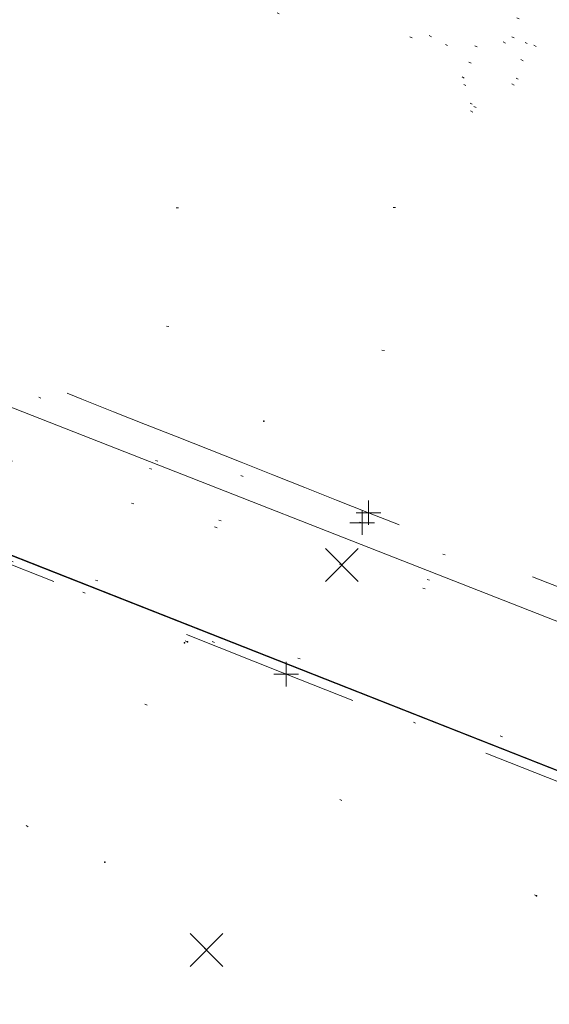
# Model space of a CAD drawing. Extents: x 413123 to 1465301, y 377724 to 504150.
# Tile 127 of 256: x 1463661 to 1463683, y 433030 to 433070. Entities that reach past the tile are written whole.
import ezdxf

# ---------------------------------------------------------------- set-up
doc = ezdxf.new("R2010")
doc.units = 0
doc.header["$MEASUREMENT"] = 0
for name, pattern in [('DGN Style 1', [8.732639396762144, 0.01453018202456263, -8.71810921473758]), ('DGN Style 3', [20.34225483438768, 14.53018202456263, -5.812072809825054]), ('DGN Style 5', [10.171127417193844, 4.35905460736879, -5.812072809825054]), ('ohcombex', [0])]:
    doc.linetypes.add(name, pattern=pattern)
for name, color, linetype, lineweight in [('PM_X_Cells', 7, 'Continuous', 0), ('PM_X_Cells (Construction)', 7, 'Continuous', 0), ('PV_X_Curb', 120, 'DGN Style 1', 0), ('PV_X_EOP', 7, 'DGN Style 3', 0), ('PV_X_Walk', 120, 'DGN Style 5', 0), ('SV_X_Random_Point (Construction)', 7, 'Continuous', 0), ('UT_X_Overhead_Combined', 30, 'ohcombex', 0)]:
    doc.layers.add(name, color=color, linetype=linetype, lineweight=lineweight)
for name, color, linetype, lineweight, transparency in [('SV_Observation (Construction)', 97, 'DGN Style 1', 0, 0.9), ('SV_Setup (Construction)', 4, 'Continuous', 30, 0.9), ('SV_X_Shot_Marker (Construction)', 40, 'Continuous', 0, 0.5)]:
    doc.layers.add(name, color=color, linetype=linetype, lineweight=lineweight, transparency=transparency)

# ---------------------------------------------------------------- blocks, each defined once
blk = doc.blocks.new('SVPT_2348')
at = {"layer": 'SV_X_Shot_Marker (Construction)', "transparency": 33554495}
for p, q in [((0, 0.02500000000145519), (0, -0.02499999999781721)), ((-0.02500000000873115, 3.637978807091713e-12), (0.02499999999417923, 3.637978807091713e-12))]:
    blk.add_line(p, q, dxfattribs=at)
blk.add_point((0, 3.637978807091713e-12), dxfattribs=at)
blk = doc.blocks.new('X_500')
at = {"layer": 'SV_X_Random_Point (Construction)', "color": 7, "linetype": 'Continuous', "lineweight": 0, "transparency": 33554559}
for p, q in [((-0.03333333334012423, -0.03337499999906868), (0.03333333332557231, 0.03337499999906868)), ((-0.03333333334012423, 0.03337499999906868), (0.03333333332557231, -0.03337499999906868))]:
    blk.add_line(p, q, dxfattribs=at)
blk = doc.blocks.new('SVPT_2349')
at = {"layer": 'SV_X_Shot_Marker (Construction)', "transparency": 33554495}
for p, q in [((0, 0.02500000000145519), (0, -0.02499999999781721)), ((-0.02500000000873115, 0), (0.02499999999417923, 0))]:
    blk.add_line(p, q, dxfattribs=at)
blk.add_point((0, 0), dxfattribs=at)
blk = doc.blocks.new('SVPT_2350')
at = {"layer": 'SV_X_Shot_Marker (Construction)', "transparency": 33554495}
for p, q in [((0, 0.02500000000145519), (0, -0.02499999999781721)), ((-0.02500000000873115, 0), (0.02499999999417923, 0))]:
    blk.add_line(p, q, dxfattribs=at)
blk.add_point((0, 0), dxfattribs=at)
blk = doc.blocks.new('X_501')
at = {"layer": 'SV_X_Random_Point (Construction)', "color": 7, "linetype": 'Continuous', "lineweight": 0, "transparency": 33554559}
for p, q in [((-0.03333333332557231, -0.03337499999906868), (0.03333333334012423, 0.03337500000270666)), ((-0.03333333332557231, 0.03337500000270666), (0.03333333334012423, -0.03337499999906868))]:
    blk.add_line(p, q, dxfattribs=at)
blk = doc.blocks.new('PMTHR_15')
at = {"layer": 'PM_X_Cells (Construction)', "color": 7, "linetype": 'Continuous', "lineweight": 30}
for p in [(-9.5, 0), (0, 2.328306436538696e-10)]:
    blk.add_point(p, dxfattribs=at)
blk = doc.blocks.new('PMTHR_16')
at = {"layer": 'PM_X_Cells (Construction)', "color": 7, "linetype": 'Continuous', "lineweight": 30}
for p in [(-9.500000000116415, -6.984919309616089e-10), (0, -4.656612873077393e-10)]:
    blk.add_point(p, dxfattribs=at)
blk = doc.blocks.new('PMTHR_29')
at = {"layer": 'PM_X_Cells (Construction)', "color": 7, "linetype": 'Continuous', "lineweight": 30}
for p in [(-9.49999999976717, 4.656612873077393e-10), (1.164153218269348e-10, 0)]:
    blk.add_point(p, dxfattribs=at)

msp = doc.modelspace()

# ---------------------------------------------------------------- linework, layer by layer
at = {"layer": 'PV_X_Curb'}
for points, knots in [([(1463694.730807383, 433042.1012902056, 573.2000085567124), (1463688.122071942, 433044.6665198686, 573.2117681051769), (1463681.5133365, 433047.2317495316, 573.2235276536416), (1463674.904601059, 433049.7969791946, 573.2352872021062), (1463669.906627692, 433051.7384291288, 573.2422034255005), (1463664.908654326, 433053.679879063, 573.249119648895), (1463659.910680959, 433055.6213289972, 573.2560358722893), (1463659.31440991, 433055.8530469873, 573.3282538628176), (1463658.718138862, 433056.0847649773, 573.400471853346), (1463658.121867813, 433056.3164829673, 573.4726898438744), (1463656.811811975, 433056.8455353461, 573.4691755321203), (1463655.501756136, 433057.3745877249, 573.4656612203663), (1463654.191700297, 433057.9036401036, 573.4621469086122), (1463647.078403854, 433060.7016199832, 573.4311409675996), (1463639.965107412, 433063.4995998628, 573.4001350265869), (1463632.851810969, 433066.2975797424, 573.3691290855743), (1463626.603526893, 433068.7760307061, 573.3262890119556), (1463620.355242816, 433071.25448167, 573.2834489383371), (1463614.10695874, 433073.7329326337, 573.2406088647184), (1463606.821724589, 433076.5483492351, 573.1778320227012), (1463599.536490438, 433079.3637658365, 573.1150551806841), (1463592.251256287, 433082.1791824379, 573.052278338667), (1463585.048675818, 433085.0513616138, 572.9767093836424), (1463577.846095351, 433087.9235407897, 572.901140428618), (1463570.643514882, 433090.7957199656, 572.8255714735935), (1463568.520856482, 433091.6009161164, 572.8136526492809), (1463566.398198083, 433092.4061122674, 572.8017338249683), (1463564.275539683, 433093.2113084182, 572.7898150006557), (1463563.658286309, 433093.4932407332, 572.723361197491), (1463563.041032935, 433093.7751730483, 572.6569073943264), (1463562.423779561, 433094.0571053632, 572.5904535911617), (1463557.897842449, 433095.8076798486, 572.5495712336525), (1463553.371905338, 433097.5582543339, 572.5086888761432), (1463548.845968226, 433099.3088288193, 572.4678065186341), (1463541.746736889, 433102.0973839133, 572.4116307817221), (1463534.647505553, 433104.8859390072, 572.3554550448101), (1463527.548274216, 433107.6744941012, 572.2992793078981), (1463527.099574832, 433107.8541490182, 572.3819727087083), (1463526.650875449, 433108.0338039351, 572.4646661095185), (1463526.202176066, 433108.2134588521, 572.5473595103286), (1463518.442801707, 433111.2934591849, 572.5872886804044), (1463510.683427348, 433114.3734595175, 572.6272178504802), (1463502.924052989, 433117.4534598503, 572.6671470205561), (1463495.101662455, 433120.5759616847, 572.6180249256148), (1463487.279271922, 433123.6984635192, 572.5689028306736), (1463479.456881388, 433126.8209653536, 572.5197807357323), (1463474.540841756, 433128.7396558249, 572.5305568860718), (1463469.624802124, 433130.6583462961, 572.5413330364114), (1463464.708762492, 433132.5770367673, 572.5521091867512), (1463464.15178183, 433132.7738995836, 572.4839343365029), (1463463.594801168, 433132.9707623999, 572.4157594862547), (1463463.037820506, 433133.1676252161, 572.3475846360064), (1463455.395093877, 433136.1460172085, 572.2965798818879), (1463447.752367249, 433139.1244092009, 572.2455751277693), (1463440.10964062, 433142.1028011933, 572.1945703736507), (1463439.463345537, 433142.3911085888, 572.2249332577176), (1463438.817050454, 433142.6794159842, 572.2552961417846), (1463438.170755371, 433142.9677233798, 572.2856590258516), (1463431.589276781, 433145.5431962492, 572.3185177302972), (1463425.007798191, 433148.1186691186, 572.351376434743), (1463418.4263196, 433150.6941419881, 572.3842351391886), (1463413.565512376, 433152.6091060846, 572.3506952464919), (1463408.704705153, 433154.5240701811, 572.3171553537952), (1463403.843897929, 433156.4390342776, 572.2836154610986), (1463402.295983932, 433157.0721267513, 572.2966227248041), (1463400.748069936, 433157.7052192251, 572.3096299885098), (1463399.20015594, 433158.3383116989, 572.3226372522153), (1463398.571326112, 433158.6030358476, 572.2531442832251), (1463397.942496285, 433158.8677599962, 572.1836513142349), (1463397.313666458, 433159.1324841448, 572.1141583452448), (1463389.499427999, 433162.1494767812, 572.1431257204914), (1463381.68518954, 433165.1664694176, 572.172093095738), (1463373.87095108, 433168.1834620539, 572.2010604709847), (1463373.202610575, 433168.4242856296, 572.2485422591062), (1463372.53427007, 433168.6651092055, 572.2960240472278), (1463371.865929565, 433168.9059327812, 572.3435058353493), (1463366.852918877, 433170.8940812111, 572.309207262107), (1463361.839908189, 433172.882229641, 572.2749086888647), (1463356.826897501, 433174.8703780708, 572.2406101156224), (1463350.263613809, 433177.4130764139, 572.2105829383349), (1463343.700330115, 433179.955774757, 572.1805557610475), (1463337.137046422, 433182.4984731, 572.1505285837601), (1463332.732110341, 433184.1753668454, 572.1399057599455), (1463328.327174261, 433185.8522605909, 572.129282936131), (1463323.922238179, 433187.5291543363, 572.1186601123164), (1463323.550514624, 433187.6736224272, 572.0672464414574), (1463323.17879107, 433187.8180905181, 572.0158327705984), (1463322.807067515, 433187.9625586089, 571.9644190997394), (1463314.242457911, 433191.4677850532, 571.9189611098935), (1463305.677848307, 433194.9730114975, 571.8735031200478), (1463297.113238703, 433198.4782379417, 571.8280451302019), (1463296.447798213, 433198.6498683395, 571.8729159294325), (1463295.782357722, 433198.8214987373, 571.917786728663), (1463295.116917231, 433198.9931291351, 571.9626575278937), (1463288.43623397, 433201.6173953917, 571.9595616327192), (1463281.755550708, 433204.2416616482, 571.9564657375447), (1463275.074867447, 433206.8659279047, 571.9533698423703), (1463270.698621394, 433208.5836220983, 571.955071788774), (1463266.322375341, 433210.3013162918, 571.9567737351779), (1463261.946129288, 433212.0190104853, 571.9584756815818), (1463261.255964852, 433212.2907585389, 571.8814296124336), (1463260.565800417, 433212.5625065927, 571.8043835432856), (1463259.875635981, 433212.8342546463, 571.7273374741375), (1463253.221984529, 433215.4661261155, 571.684237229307), (1463246.568333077, 433218.0979975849, 571.6411369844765), (1463239.914681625, 433220.7298690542, 571.5980367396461), (1463232.697418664, 433223.5591135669, 571.584901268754), (1463225.480155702, 433226.3883580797, 571.5717657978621), (1463218.262892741, 433229.2176025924, 571.5586303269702), (1463212.689928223, 433231.3845503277, 571.501804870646), (1463207.116963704, 433233.5514980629, 571.4449794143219), (1463201.543999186, 433235.7184457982, 571.3881539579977), (1463197.702392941, 433237.2969398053, 571.3824755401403), (1463193.860786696, 433238.8754338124, 571.376797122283), (1463190.01918045, 433240.4539278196, 571.3711187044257), (1463189.420555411, 433240.6641899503, 571.4587546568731), (1463188.821930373, 433240.874452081, 571.5463906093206), (1463188.223305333, 433241.0847142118, 571.6340265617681), (1463185.054584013, 433242.3131517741, 571.6250500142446), (1463181.885862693, 433243.5415893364, 571.6160734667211), (1463178.717141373, 433244.7700268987, 571.6070969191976), (1463171.181422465, 433247.7347391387, 571.5342143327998), (1463163.645703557, 433250.6994513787, 571.4613317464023), (1463156.10998465, 433253.6641636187, 571.3884491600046), (1463148.761307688, 433256.5197229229, 571.322577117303), (1463141.412630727, 433259.3752822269, 571.2567050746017), (1463134.063953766, 433262.2308415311, 571.1908330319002), (1463126.984343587, 433264.9936274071, 571.2120531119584), (1463119.904733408, 433267.756413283, 571.2332731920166), (1463112.82512323, 433270.519199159, 571.2544932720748), (1463106.948373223, 433272.8554993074, 571.272380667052), (1463101.071623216, 433275.1917994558, 571.290268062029), (1463095.19487321, 433277.5280996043, 571.3081554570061), (1463087.382378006, 433280.5556578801, 571.2445784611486), (1463079.569882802, 433283.583216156, 571.1810014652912), (1463071.757387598, 433286.6107744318, 571.1174244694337), (1463067.011834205, 433288.4980060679, 571.0790224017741), (1463062.266280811, 433290.385237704, 571.0406203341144), (1463057.520727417, 433292.27246934, 571.0022182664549), (1463052.596696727, 433294.1302708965, 570.9741905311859), (1463047.672666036, 433295.988072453, 570.946162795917), (1463042.748635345, 433297.8458740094, 570.9181350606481), (1463040.996474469, 433298.028892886, 570.6600759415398), (1463037.884741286, 433298.0614564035, 570.3732611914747), (1463033.533792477, 433297.4811137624, 570.213053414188), (1463028.578927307, 433295.8351240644, 570.8846791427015), (1463025.750437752, 433293.3300609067, 570.5443428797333), (1463024.222435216, 433291.00068514, 570.5092220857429), (1463023.412434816, 433289.7658735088, 570.490604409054), (1463022.602434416, 433288.5310618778, 570.4719867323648), (1463021.792434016, 433287.2962502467, 570.4533690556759), (1463021.001432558, 433285.3732457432, 570.5012869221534), (1463020.2104311, 433283.4502412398, 570.549204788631), (1463019.419429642, 433281.5272367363, 570.5971226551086), (1463018.531487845, 433279.3825151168, 570.6481372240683), (1463017.643546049, 433277.2377934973, 570.6991517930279), (1463016.755604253, 433275.0930718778, 570.7501663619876), (1463014.741467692, 433270.0950215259, 570.9656913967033), (1463012.727331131, 433265.096971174, 571.181216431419), (1463010.71319457, 433260.0989208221, 571.3967414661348)], [0, 0, 0, 0, 0.01923076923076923, 0.01923076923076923, 0.01923076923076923, 0.03846153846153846, 0.03846153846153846, 0.03846153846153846, 0.05769230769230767, 0.05769230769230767, 0.05769230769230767, 0.07692307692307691, 0.07692307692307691, 0.07692307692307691, 0.09615384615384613, 0.09615384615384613, 0.09615384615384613, 0.1153846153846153, 0.1153846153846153, 0.1153846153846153, 0.1346153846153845, 0.1346153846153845, 0.1346153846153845, 0.1538461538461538, 0.1538461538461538, 0.1538461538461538, 0.1730769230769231, 0.1730769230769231, 0.1730769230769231, 0.1923076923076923, 0.1923076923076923, 0.1923076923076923, 0.2115384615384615, 0.2115384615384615, 0.2115384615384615, 0.2307692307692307, 0.2307692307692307, 0.2307692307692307, 0.25, 0.25, 0.25, 0.269230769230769, 0.269230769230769, 0.269230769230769, 0.2884615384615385, 0.2884615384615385, 0.2884615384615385, 0.3076923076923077, 0.3076923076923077, 0.3076923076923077, 0.3269230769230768, 0.3269230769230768, 0.3269230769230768, 0.3461538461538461, 0.3461538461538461, 0.3461538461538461, 0.3653846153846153, 0.3653846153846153, 0.3653846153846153, 0.3846153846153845, 0.3846153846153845, 0.3846153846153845, 0.4038461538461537, 0.4038461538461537, 0.4038461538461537, 0.423076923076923, 0.423076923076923, 0.423076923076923, 0.4423076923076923, 0.4423076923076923, 0.4423076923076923, 0.4615384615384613, 0.4615384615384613, 0.4615384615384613, 0.4807692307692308, 0.4807692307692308, 0.4807692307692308, 0.5, 0.5, 0.5, 0.5192307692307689, 0.5192307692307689, 0.5192307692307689, 0.538461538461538, 0.538461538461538, 0.538461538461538, 0.5576923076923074, 0.5576923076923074, 0.5576923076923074, 0.576923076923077, 0.576923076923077, 0.576923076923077, 0.5961538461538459, 0.5961538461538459, 0.5961538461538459, 0.6153846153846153, 0.6153846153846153, 0.6153846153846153, 0.6346153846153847, 0.6346153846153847, 0.6346153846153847, 0.6538461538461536, 0.6538461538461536, 0.6538461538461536, 0.673076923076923, 0.673076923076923, 0.673076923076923, 0.6923076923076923, 0.6923076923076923, 0.6923076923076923, 0.7115384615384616, 0.7115384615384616, 0.7115384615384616, 0.7307692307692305, 0.7307692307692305, 0.7307692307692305, 0.7499999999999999, 0.7499999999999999, 0.7499999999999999, 0.7692307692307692, 0.7692307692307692, 0.7692307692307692, 0.7884615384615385, 0.7884615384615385, 0.7884615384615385, 0.8076923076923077, 0.8076923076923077, 0.8076923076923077, 0.826923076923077, 0.826923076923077, 0.826923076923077, 0.846153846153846, 0.846153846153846, 0.846153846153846, 0.8653846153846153, 0.8653846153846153, 0.8653846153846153, 0.8846153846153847, 0.8846153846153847, 0.8846153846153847, 0.9038461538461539, 0.9038461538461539, 0.9038461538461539, 0.9087225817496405, 0.9125585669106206, 0.9159702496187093, 0.9230769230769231, 0.9230769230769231, 0.9230769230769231, 0.9423076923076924, 0.9423076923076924, 0.9423076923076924, 0.9615384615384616, 0.9615384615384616, 0.9615384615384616, 0.9807692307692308, 0.9807692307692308, 0.9807692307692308, 1, 1, 1, 1]), ([(1464212.130625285, 432930.1921386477, 574.8569475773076), (1464211.309927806, 432926.6717508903, 574.8043550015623), (1464208.620583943, 432919.4336842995, 574.59247811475), (1464203.942792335, 432911.4759950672, 574.9755149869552), (1464198.528113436, 432907.065000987, 574.3013993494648), (1464195.129930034, 432904.9843538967, 574.1567793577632), (1464190.424056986, 432902.8821727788, 574.9491376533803), (1464184.484657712, 432901.1540257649, 574.5405969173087), (1464177.178004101, 432901.5982480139, 574.618938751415), (1464172.360644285, 432902.5498269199, 574.540636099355), (1464170.098213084, 432903.4430988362, 574.5563680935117), (1464162.859082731, 432906.3013125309, 574.606705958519), (1464155.619952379, 432909.1595262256, 574.6570438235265), (1464148.380822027, 432912.0177399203, 574.7073816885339), (1464141.151301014, 432914.8902431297, 574.7073216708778), (1464133.92178, 432917.7627463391, 574.7072616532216), (1464126.692258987, 432920.6352495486, 574.7072016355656), (1464118.299673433, 432923.8963305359, 574.7083911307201), (1464109.907087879, 432927.1574115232, 574.7095806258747), (1464101.514502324, 432930.4184925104, 574.7107701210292), (1464094.565360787, 432933.130540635, 574.7407559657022), (1464087.61621925, 432935.8425887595, 574.7707418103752), (1464080.667077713, 432938.554636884, 574.8007276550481), (1464073.934937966, 432941.2263393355, 574.8213669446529), (1464067.202798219, 432943.898041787, 574.8420062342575), (1464060.470658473, 432946.5697442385, 574.8626455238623), (1464057.576627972, 432947.7186628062, 574.8432796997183), (1464054.682597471, 432948.8675813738, 574.8239138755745), (1464051.788566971, 432950.0164999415, 574.8045480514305), (1464048.178118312, 432951.4627468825, 574.7485807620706), (1464044.567669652, 432952.9089938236, 574.6926134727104), (1464040.957220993, 432954.3552407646, 574.6366461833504), (1464036.026248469, 432956.2655431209, 574.6576247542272), (1464031.095275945, 432958.1758454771, 574.6786033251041), (1464026.164303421, 432960.0861478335, 574.6995818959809), (1464025.481248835, 432960.3621999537, 574.7846270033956), (1464024.798194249, 432960.6382520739, 574.8696721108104), (1464024.115139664, 432960.9143041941, 574.9547172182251), (1464019.953009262, 432962.5411523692, 574.9621940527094), (1464015.790878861, 432964.1680005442, 574.9696708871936), (1464011.628748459, 432965.7948487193, 574.977147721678), (1464011.04864364, 432966.0149524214, 574.8862879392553), (1464010.46853882, 432966.2350561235, 574.7954281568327), (1464009.888434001, 432966.4551598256, 574.7045683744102), (1464003.274891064, 432969.0729880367, 574.7150542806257), (1463996.661348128, 432971.6908162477, 574.7255401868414), (1463990.047805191, 432974.3086444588, 574.736026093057), (1463988.669673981, 432974.8809759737, 574.7338566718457), (1463987.29154277, 432975.4533074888, 574.7316872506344), (1463985.91341156, 432976.0256390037, 574.7295178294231), (1463985.302306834, 432976.2580753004, 574.8215004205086), (1463984.691202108, 432976.4905115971, 574.9134830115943), (1463984.080097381, 432976.7229478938, 575.0054656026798), (1463979.817419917, 432978.3858828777, 575.0066354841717), (1463975.554742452, 432980.0488178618, 575.0078053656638), (1463971.292064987, 432981.7117528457, 575.0089752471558), (1463963.356387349, 432984.9149377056, 575.0146263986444), (1463955.420709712, 432988.1181225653, 575.0202775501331), (1463947.485032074, 432991.3213074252, 575.0259287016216), (1463941.290077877, 432993.6868748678, 575.0083102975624), (1463935.095123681, 432996.0524423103, 574.990691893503), (1463928.900169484, 432998.4180097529, 574.9730734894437), (1463921.313287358, 433001.3706240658, 574.974915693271), (1463913.726405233, 433004.3232383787, 574.9767578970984), (1463906.139523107, 433007.2758526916, 574.9786001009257), (1463898.560596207, 433010.2391392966, 574.9626699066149), (1463890.981669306, 433013.2024259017, 574.9467397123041), (1463883.402742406, 433016.1657125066, 574.9308095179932), (1463881.345594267, 433016.9902447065, 574.9117253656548), (1463879.288446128, 433017.8147769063, 574.8926412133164), (1463877.231297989, 433018.6393091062, 574.8735570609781), (1463876.686567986, 433018.90836837, 574.7907628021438), (1463876.141837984, 433019.1774276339, 574.7079685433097), (1463875.597107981, 433019.4464868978, 574.6251742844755), (1463866.491552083, 433023.0102079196, 574.5286453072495), (1463857.385996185, 433026.5739289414, 574.4321163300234), (1463848.280440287, 433030.1376499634, 574.3355873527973), (1463842.273435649, 433032.5433451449, 574.290891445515), (1463836.26643101, 433034.9490403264, 574.2461955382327), (1463830.259426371, 433037.354735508, 574.2014996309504), (1463827.706954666, 433038.3596743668, 574.2016278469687), (1463825.154482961, 433039.3646132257, 574.2017560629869), (1463822.602011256, 433040.3695520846, 574.2018842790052), (1463822.273060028, 433040.5216812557, 574.2449460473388), (1463821.9441088, 433040.673810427, 574.2880078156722), (1463821.615157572, 433040.8259395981, 574.3310695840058), (1463814.081882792, 433043.8160048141, 574.2658061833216), (1463806.548608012, 433046.8060700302, 574.2005427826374), (1463799.015333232, 433049.7961352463, 574.1352793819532), (1463790.881392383, 433052.9784830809, 574.0409375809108), (1463782.747451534, 433056.1608309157, 573.9465957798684), (1463774.613510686, 433059.3431787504, 573.8522539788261), (1463767.30279864, 433062.1866842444, 573.7907467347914), (1463759.992086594, 433065.0301897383, 573.7292394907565), (1463752.681374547, 433067.8736952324, 573.6677322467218), (1463745.746627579, 433070.6484046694, 573.6115134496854), (1463738.81188061, 433073.4231141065, 573.5552946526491), (1463731.877133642, 433076.1978235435, 573.4990758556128), (1463723.920721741, 433079.269784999, 573.4558768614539), (1463715.96430984, 433082.3417464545, 573.412677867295), (1463708.007897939, 433085.4137079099, 573.3694788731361), (1463699.705494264, 433088.6982952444, 573.2960693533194), (1463691.40309059, 433091.9828825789, 573.2226598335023), (1463683.100686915, 433095.2674699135, 573.1492503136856), (1463675.369218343, 433098.3176278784, 573.0764007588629), (1463667.637749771, 433101.3677858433, 573.0035512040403), (1463659.906281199, 433104.4179438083, 572.9307016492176), (1463654.180695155, 433106.6960611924, 572.8929602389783), (1463648.455109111, 433108.9741785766, 572.855218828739), (1463642.729523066, 433111.2522959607, 572.8174774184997), (1463634.990870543, 433114.2968556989, 572.7735525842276), (1463627.252218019, 433117.3414154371, 572.7296277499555), (1463619.513565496, 433120.3859751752, 572.6857029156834), (1463610.349498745, 433123.93395352, 572.6620255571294), (1463601.185431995, 433127.4819318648, 572.6383481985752), (1463592.021365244, 433131.0299102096, 572.6146708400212), (1463584.379899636, 433134.0860580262, 572.5703305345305), (1463576.738434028, 433137.1422058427, 572.5259902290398), (1463569.096968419, 433140.1983536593, 572.4816499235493), (1463560.424944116, 433143.6374746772, 572.4263088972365), (1463551.752919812, 433147.0765956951, 572.3709678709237), (1463543.080895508, 433150.5157167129, 572.315626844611), (1463535.024004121, 433153.6725581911, 572.2917231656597), (1463526.967112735, 433156.8293996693, 572.2678194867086), (1463518.910221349, 433159.9862411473, 572.2439158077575), (1463505.273646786, 433165.3724393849, 572.2223349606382), (1463491.637072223, 433170.7586376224, 572.2007541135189), (1463478.00049766, 433176.1448358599, 572.1791732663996), (1463470.02998399, 433179.2607996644, 572.1634328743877), (1463462.05947032, 433182.3767634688, 572.1476924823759), (1463454.08895665, 433185.4927272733, 572.1319520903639), (1463447.976240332, 433187.9013968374, 572.1084402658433), (1463441.863524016, 433190.3100664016, 572.084928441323), (1463435.750807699, 433192.7187359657, 572.0614166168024), (1463430.533446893, 433194.7109056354, 572.0246570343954), (1463425.316086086, 433196.703075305, 571.9878974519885), (1463420.098725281, 433198.6952449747, 571.9511378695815), (1463420.088321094, 433198.7497997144, 571.9601351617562), (1463420.077916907, 433198.804354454, 571.9691324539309), (1463420.067512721, 433198.8589091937, 571.9781297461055)], [0, 0, 0, 0, 0.004233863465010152, 0.009367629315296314, 0.01063404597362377, 0.01259545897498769, 0.01409081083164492, 0.01684419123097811, 0.01986488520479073, 0.02272727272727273, 0.02272727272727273, 0.02272727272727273, 0.04545454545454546, 0.04545454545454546, 0.04545454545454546, 0.06818181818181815, 0.06818181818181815, 0.06818181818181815, 0.09090909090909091, 0.09090909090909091, 0.09090909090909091, 0.1136363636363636, 0.1136363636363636, 0.1136363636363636, 0.1363636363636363, 0.1363636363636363, 0.1363636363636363, 0.159090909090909, 0.159090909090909, 0.159090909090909, 0.1818181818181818, 0.1818181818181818, 0.1818181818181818, 0.2045454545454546, 0.2045454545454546, 0.2045454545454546, 0.2272727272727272, 0.2272727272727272, 0.2272727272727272, 0.2499999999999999, 0.2499999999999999, 0.2499999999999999, 0.2727272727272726, 0.2727272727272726, 0.2727272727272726, 0.2954545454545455, 0.2954545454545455, 0.2954545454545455, 0.3181818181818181, 0.3181818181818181, 0.3181818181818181, 0.3409090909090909, 0.3409090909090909, 0.3409090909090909, 0.3636363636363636, 0.3636363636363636, 0.3636363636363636, 0.3863636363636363, 0.3863636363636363, 0.3863636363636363, 0.4090909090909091, 0.4090909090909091, 0.4090909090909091, 0.4318181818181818, 0.4318181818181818, 0.4318181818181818, 0.4545454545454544, 0.4545454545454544, 0.4545454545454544, 0.4772727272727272, 0.4772727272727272, 0.4772727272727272, 0.4999999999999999, 0.4999999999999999, 0.4999999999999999, 0.5227272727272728, 0.5227272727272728, 0.5227272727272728, 0.5454545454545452, 0.5454545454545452, 0.5454545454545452, 0.5681818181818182, 0.5681818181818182, 0.5681818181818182, 0.5909090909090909, 0.5909090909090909, 0.5909090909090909, 0.6136363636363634, 0.6136363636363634, 0.6136363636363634, 0.6363636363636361, 0.6363636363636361, 0.6363636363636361, 0.6590909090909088, 0.6590909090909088, 0.6590909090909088, 0.6818181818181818, 0.6818181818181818, 0.6818181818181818, 0.7045454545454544, 0.7045454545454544, 0.7045454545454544, 0.7272727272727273, 0.7272727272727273, 0.7272727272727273, 0.75, 0.75, 0.75, 0.7727272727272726, 0.7727272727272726, 0.7727272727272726, 0.7954545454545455, 0.7954545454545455, 0.7954545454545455, 0.8181818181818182, 0.8181818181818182, 0.8181818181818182, 0.8409090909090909, 0.8409090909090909, 0.8409090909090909, 0.8636363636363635, 0.8636363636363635, 0.8636363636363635, 0.8863636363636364, 0.8863636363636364, 0.8863636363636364, 0.9090909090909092, 0.9090909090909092, 0.9090909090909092, 0.9318181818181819, 0.9318181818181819, 0.9318181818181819, 0.9545454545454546, 0.9545454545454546, 0.9545454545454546, 0.9772727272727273, 0.9772727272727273, 0.9772727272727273, 1, 1, 1, 1])]:
    msp.add_open_spline(points, degree=3, knots=knots, dxfattribs=at)
at = {"layer": 'PV_X_EOP'}
for points, knots in [([(1463695.37345491, 433042.3269481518, 573.2056029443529), (1463695.118355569, 433042.4173281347, 573.1929567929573), (1463694.863256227, 433042.5077081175, 573.1803106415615), (1463694.608156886, 433042.5980881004, 573.1676644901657), (1463688.127196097, 433045.133574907, 573.1638691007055), (1463681.646235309, 433047.6690617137, 573.1600737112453), (1463675.165274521, 433050.2045485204, 573.1562783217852), (1463668.255959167, 433052.9440202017, 573.1540820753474), (1463661.346643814, 433055.6834918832, 573.1518858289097), (1463654.437328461, 433058.4229635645, 573.149689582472), (1463647.338400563, 433061.2071824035, 573.1301154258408), (1463640.239472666, 433063.9914012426, 573.1105412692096), (1463633.140544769, 433066.7756200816, 573.0909671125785), (1463626.823799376, 433069.2202639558, 573.0453158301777), (1463620.507053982, 433071.6649078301, 572.999664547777), (1463614.190308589, 433074.1095517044, 572.9540132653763), (1463606.930945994, 433076.9629614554, 572.8967218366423), (1463599.671583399, 433079.8163712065, 572.8394304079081), (1463592.412220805, 433082.6697809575, 572.7821389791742), (1463585.208613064, 433085.5359198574, 572.7224006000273), (1463578.005005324, 433088.4020587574, 572.6626622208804), (1463570.801397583, 433091.2681976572, 572.6029238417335), (1463563.539543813, 433094.1288766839, 572.5195568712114), (1463556.277690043, 433096.9895557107, 572.4361899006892), (1463549.015836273, 433099.8502347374, 572.3528229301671), (1463541.464235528, 433102.896740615, 572.3143753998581), (1463533.912634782, 433105.9432464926, 572.2759278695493), (1463526.361034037, 433108.9897523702, 572.2374803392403), (1463524.510466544, 433109.6486739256, 572.222419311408), (1463522.659899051, 433110.307595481, 572.2073582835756), (1463520.809331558, 433110.9665170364, 572.1922972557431), (1463520.996148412, 433111.478044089, 572.2051758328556), (1463521.182965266, 433111.9895711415, 572.2180544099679), (1463521.36978212, 433112.5010981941, 572.2309329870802), (1463520.520611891, 433112.8412018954, 572.2365752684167), (1463519.671441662, 433113.1813055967, 572.2422175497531), (1463518.822271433, 433113.5214092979, 572.2478598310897), (1463518.644435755, 433113.0349413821, 572.2388127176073), (1463518.466600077, 433112.5484734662, 572.229765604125), (1463518.288764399, 433112.0620055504, 572.2207184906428), (1463514.835464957, 433113.4033588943, 572.2367800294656), (1463511.382165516, 433114.7447122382, 572.2528415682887), (1463507.928866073, 433116.0860655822, 572.2689031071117), (1463493.594865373, 433121.7420238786, 572.2482959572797), (1463479.260864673, 433127.3979821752, 572.2276888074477), (1463464.926863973, 433133.0539404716, 572.2070816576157), (1463449.455525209, 433139.0728186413, 572.1640707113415), (1463433.984186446, 433145.0916968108, 572.1210597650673), (1463418.512847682, 433151.1105749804, 572.0780488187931), (1463413.328996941, 433153.1553309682, 572.0135393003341), (1463408.145146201, 433155.200086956, 571.9490297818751), (1463402.961295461, 433157.2448429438, 571.8845202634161), (1463403.132465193, 433157.7716799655, 571.9190447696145), (1463403.303634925, 433158.2985169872, 571.953569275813), (1463403.474804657, 433158.825354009, 571.9880937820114), (1463402.600267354, 433159.1613721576, 571.9863420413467), (1463401.725730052, 433159.4973903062, 571.984590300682), (1463400.851192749, 433159.8334084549, 571.9828385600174), (1463400.653049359, 433159.3552482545, 571.9439093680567), (1463400.454905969, 433158.8770880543, 571.9049801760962), (1463400.256762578, 433158.3989278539, 571.8660509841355), (1463399.322085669, 433158.774478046, 571.9116587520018), (1463398.387408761, 433159.150028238, 571.9572665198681), (1463397.452731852, 433159.5255784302, 572.0028742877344), (1463389.04126259, 433162.8168634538, 571.9920574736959), (1463380.629793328, 433166.1081484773, 571.9812406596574), (1463372.218324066, 433169.3994335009, 571.9704238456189), (1463367.156032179, 433171.3851717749, 571.9528553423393), (1463362.093740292, 433173.370910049, 571.9352868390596), (1463357.031448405, 433175.3566483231, 571.91771833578), (1463350.485608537, 433177.9162151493, 571.9032139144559), (1463343.93976867, 433180.4757819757, 571.8887094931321), (1463337.393928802, 433183.0353488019, 571.8742050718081), (1463332.955818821, 433184.7683232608, 571.8612483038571), (1463328.517708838, 433186.5012977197, 571.8482915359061), (1463324.079598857, 433188.2342721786, 571.835334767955), (1463307.834725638, 433194.592922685, 571.7755947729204), (1463291.58985242, 433200.9515731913, 571.7158547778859), (1463275.344979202, 433207.3102236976, 571.6561147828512), (1463270.255842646, 433209.3105723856, 571.6395679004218), (1463265.16670609, 433211.3109210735, 571.6230210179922), (1463260.077569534, 433213.3112697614, 571.6064741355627), (1463253.452444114, 433215.9179517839, 571.5595870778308), (1463246.827318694, 433218.5246338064, 571.5127000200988), (1463240.202193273, 433221.1313158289, 571.4658129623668), (1463232.962477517, 433223.9732301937, 571.4532933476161), (1463225.722761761, 433226.8151445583, 571.4407737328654), (1463218.483046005, 433229.6570589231, 571.4282541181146), (1463212.90690448, 433231.8646312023, 571.4088467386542), (1463207.330762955, 433234.0722034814, 571.3894393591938), (1463201.754621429, 433236.2797757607, 571.3700319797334), (1463194.142429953, 433239.2572758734, 571.3409586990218), (1463186.530238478, 433242.2347759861, 571.3118854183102), (1463178.918047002, 433245.2122760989, 571.2828121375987), (1463169.428496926, 433248.9128530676, 571.1919051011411), (1463159.93894685, 433252.6134300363, 571.1009980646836), (1463150.449396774, 433256.314007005, 571.0100910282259), (1463145.077359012, 433258.4557943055, 570.9673048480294), (1463139.70532125, 433260.5975816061, 570.9245186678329), (1463134.333283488, 433262.7393689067, 570.8817324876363), (1463132.297653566, 433263.5246301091, 570.8037126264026), (1463130.262023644, 433264.3098913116, 570.7256927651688), (1463128.226393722, 433265.0951525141, 570.6476729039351), (1463128.413443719, 433265.4813551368, 570.6980714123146), (1463128.600493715, 433265.8675577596, 570.748469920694), (1463128.787543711, 433266.2537603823, 570.7988684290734), (1463127.919822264, 433266.676285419, 570.7925938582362), (1463127.052100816, 433267.0988104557, 570.786319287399), (1463126.184379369, 433267.5213354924, 570.7800447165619), (1463126.004706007, 433267.0870623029, 570.7088488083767), (1463125.825032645, 433266.6527891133, 570.6376529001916), (1463125.645359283, 433266.2185159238, 570.5664569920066), (1463121.458270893, 433267.8591123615, 570.6667666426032), (1463117.271182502, 433269.4997087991, 570.7670762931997), (1463113.084094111, 433271.1403052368, 570.8673859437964), (1463107.189564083, 433273.4271367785, 570.8747985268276), (1463101.295034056, 433275.7139683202, 570.8822111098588), (1463095.400504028, 433278.0007998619, 570.88962369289), (1463087.576983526, 433281.0591137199, 570.8606773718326), (1463079.753463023, 433284.117427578, 570.8317310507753), (1463071.92994252, 433287.175741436, 570.8027847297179), (1463067.216062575, 433289.0371870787, 570.7609532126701), (1463062.502182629, 433290.8986327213, 570.7191216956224), (1463057.788302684, 433292.7600783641, 570.6772901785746), (1463055.438489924, 433293.6549933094, 570.597871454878), (1463053.088677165, 433294.5499082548, 570.5184527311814), (1463050.738864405, 433295.4448232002, 570.4390340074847), (1463050.919405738, 433295.974786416, 570.493206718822), (1463051.099947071, 433296.5047496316, 570.547379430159), (1463051.280488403, 433297.0347128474, 570.6015521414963), (1463050.479713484, 433297.3478403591, 570.5996470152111), (1463049.678938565, 433297.660967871, 570.5977418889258), (1463048.878163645, 433297.9740953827, 570.5958367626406), (1463048.616684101, 433297.4827268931, 570.554312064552), (1463048.355204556, 433296.9913584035, 570.5127873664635), (1463048.093725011, 433296.499989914, 570.471262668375), (1463046.16244202, 433297.1796919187, 570.4532430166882), (1463044.231159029, 433297.8593939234, 570.4352233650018), (1463042.299876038, 433298.5390959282, 570.4172037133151), (1463040.683227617, 433298.6270722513, 570.3881765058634), (1463037.665619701, 433298.5647521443, 570.3323767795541), (1463033.387011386, 433297.9238663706, 570.2772123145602), (1463028.240821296, 433296.3164198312, 570.1397972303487), (1463025.314393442, 433293.7317706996, 570.0019896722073), (1463023.773730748, 433291.3674614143, 569.9858104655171), (1463022.862373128, 433289.9688870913, 569.9762398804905), (1463021.951015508, 433288.5703127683, 569.966669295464), (1463021.039657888, 433287.1717384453, 569.9570987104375)], [0, 0, 0, 0, 0.02083333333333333, 0.02083333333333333, 0.02083333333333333, 0.04166666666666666, 0.04166666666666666, 0.04166666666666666, 0.06249999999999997, 0.06249999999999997, 0.06249999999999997, 0.08333333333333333, 0.08333333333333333, 0.08333333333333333, 0.1041666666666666, 0.1041666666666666, 0.1041666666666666, 0.1249999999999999, 0.1249999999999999, 0.1249999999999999, 0.1458333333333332, 0.1458333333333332, 0.1458333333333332, 0.1666666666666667, 0.1666666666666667, 0.1666666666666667, 0.1875, 0.1875, 0.1875, 0.2083333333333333, 0.2083333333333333, 0.2083333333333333, 0.2291666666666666, 0.2291666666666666, 0.2291666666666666, 0.2499999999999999, 0.2499999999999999, 0.2499999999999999, 0.2708333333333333, 0.2708333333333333, 0.2708333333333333, 0.2916666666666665, 0.2916666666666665, 0.2916666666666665, 0.3125, 0.3125, 0.3125, 0.3333333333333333, 0.3333333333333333, 0.3333333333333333, 0.3541666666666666, 0.3541666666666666, 0.3541666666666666, 0.375, 0.375, 0.375, 0.3958333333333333, 0.3958333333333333, 0.3958333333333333, 0.4166666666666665, 0.4166666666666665, 0.4166666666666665, 0.4374999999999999, 0.4374999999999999, 0.4374999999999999, 0.4583333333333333, 0.4583333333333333, 0.4583333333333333, 0.4791666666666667, 0.4791666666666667, 0.4791666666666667, 0.4999999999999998, 0.4999999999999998, 0.4999999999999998, 0.5208333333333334, 0.5208333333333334, 0.5208333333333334, 0.5416666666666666, 0.5416666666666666, 0.5416666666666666, 0.5624999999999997, 0.5624999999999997, 0.5624999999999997, 0.5833333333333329, 0.5833333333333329, 0.5833333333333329, 0.6041666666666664, 0.6041666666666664, 0.6041666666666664, 0.625, 0.625, 0.625, 0.6458333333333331, 0.6458333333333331, 0.6458333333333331, 0.6666666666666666, 0.6666666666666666, 0.6666666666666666, 0.6875, 0.6875, 0.6875, 0.7083333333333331, 0.7083333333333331, 0.7083333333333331, 0.7291666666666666, 0.7291666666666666, 0.7291666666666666, 0.75, 0.75, 0.75, 0.7708333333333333, 0.7708333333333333, 0.7708333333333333, 0.7916666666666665, 0.7916666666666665, 0.7916666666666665, 0.8125, 0.8125, 0.8125, 0.8333333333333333, 0.8333333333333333, 0.8333333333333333, 0.8541666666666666, 0.8541666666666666, 0.8541666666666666, 0.875, 0.875, 0.875, 0.8958333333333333, 0.8958333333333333, 0.8958333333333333, 0.9166666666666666, 0.9166666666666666, 0.9166666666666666, 0.9375, 0.9375, 0.9375, 0.9583333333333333, 0.9583333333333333, 0.9583333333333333, 0.9631710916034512, 0.9674286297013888, 0.9713421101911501, 0.9791666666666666, 0.9791666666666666, 0.9791666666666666, 1, 1, 1, 1]), ([(1464214.200372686, 432930.0125938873, 574.6750505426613), (1464213.214898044, 432926.361571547, 574.6554390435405), (1464210.335317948, 432919.1136593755, 574.599029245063), (1464204.815820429, 432909.1018665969, 574.3565281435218), (1464195.494840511, 432902.6681098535, 574.2832162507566), (1464186.151923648, 432899.5681180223, 574.3579811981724), (1464179.771464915, 432899.4143722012, 574.2952422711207), (1464176.994920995, 432899.668020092, 574.2613856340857), (1464177.044937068, 432900.1320857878, 574.246040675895), (1464177.09495314, 432900.5961514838, 574.2306957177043), (1464177.144969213, 432901.0602171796, 574.2153507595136), (1464175.927058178, 432901.3040810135, 574.2430371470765), (1464174.709147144, 432901.5479448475, 574.2707235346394), (1464173.491236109, 432901.7918086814, 574.2984099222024), (1464172.308644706, 432902.1755399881, 574.3005170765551), (1464171.126053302, 432902.5592712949, 574.3026242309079), (1464169.943461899, 432902.9430026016, 574.3047313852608), (1464162.723370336, 432905.8427434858, 574.3155121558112), (1464155.503278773, 432908.7424843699, 574.3262929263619), (1464148.28318721, 432911.642225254, 574.3370736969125), (1464140.963550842, 432914.5045510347, 574.3540033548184), (1464133.643914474, 432917.3668768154, 574.3709330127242), (1464126.324278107, 432920.229202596, 574.3878626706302), (1464117.99499256, 432923.5208416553, 574.3850035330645), (1464109.665707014, 432926.8124807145, 574.3821443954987), (1464101.336421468, 432930.1041197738, 574.379285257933), (1464094.336812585, 432932.7637912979, 574.3758200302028), (1464087.337203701, 432935.4234628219, 574.3723548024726), (1464080.337594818, 432938.083134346, 574.3688895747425), (1464078.566977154, 432938.7843228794, 574.3609047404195), (1464076.79635949, 432939.4855114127, 574.3529199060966), (1464075.025741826, 432940.1866999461, 574.3449350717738), (1464074.785709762, 432939.7564827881, 574.378228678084), (1464074.545677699, 432939.3262656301, 574.4115222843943), (1464074.305645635, 432938.8960484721, 574.4448158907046), (1464073.469345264, 432939.1969356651, 574.4458787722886), (1464072.633044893, 432939.4978228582, 574.4469416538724), (1464071.796744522, 432939.7987100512, 574.4480045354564), (1464071.97040793, 432940.312748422, 574.4287374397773), (1464072.144071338, 432940.8267867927, 574.409470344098), (1464072.317734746, 432941.3408251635, 574.3902032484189), (1464068.292155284, 432942.9036241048, 574.4173304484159), (1464064.266575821, 432944.4664230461, 574.444457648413), (1464060.240996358, 432946.0292219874, 574.4715848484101), (1464057.404422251, 432947.1787736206, 574.4864594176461), (1464054.567848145, 432948.3283252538, 574.5013339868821), (1464051.731274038, 432949.477876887, 574.516208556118), (1464048.063307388, 432950.938260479, 574.5399384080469), (1464044.395340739, 432952.398644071, 574.5636682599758), (1464040.727374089, 432953.8590276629, 574.5873981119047), (1464034.963458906, 432956.1062960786, 574.5898090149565), (1464029.199543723, 432958.3535644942, 574.5922199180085), (1464023.43562854, 432960.6008329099, 574.5946308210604), (1464018.911872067, 432962.4084709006, 574.5961729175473), (1464014.388115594, 432964.2161088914, 574.5977150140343), (1464009.864359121, 432966.0237468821, 574.5992571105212), (1464003.210304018, 432968.6501103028, 574.6283223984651), (1463996.556248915, 432971.2764737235, 574.657387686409), (1463989.902193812, 432973.9028371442, 574.686452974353), (1463983.644315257, 432976.3395090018, 574.6736079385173), (1463977.386436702, 432978.7761808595, 574.6607629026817), (1463971.128558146, 432981.2128527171, 574.6479178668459), (1463963.156694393, 432984.301570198, 574.6367747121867), (1463955.184830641, 432987.390287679, 574.6256315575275), (1463947.212966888, 432990.47900516, 574.6144884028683), (1463942.061457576, 432992.5408900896, 574.6094202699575), (1463936.909948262, 432994.6027750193, 574.6043521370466), (1463931.758438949, 432996.664659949, 574.5992840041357), (1463931.530278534, 432996.2388306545, 574.6105157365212), (1463931.302118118, 432995.8130013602, 574.6217474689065), (1463931.073957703, 432995.3871720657, 574.632979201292), (1463930.282763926, 432995.6687107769, 574.6290528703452), (1463929.49157015, 432995.9502494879, 574.6251265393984), (1463928.700376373, 432996.2317881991, 574.6212002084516), (1463928.807214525, 432996.705476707, 574.599354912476), (1463928.914052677, 432997.1791652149, 574.5775096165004), (1463929.020890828, 432997.6528537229, 574.5556643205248), (1463921.266149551, 433000.7043133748, 574.5760262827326), (1463913.511408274, 433003.7557730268, 574.5963882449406), (1463905.756666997, 433006.8072326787, 574.6167502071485), (1463898.165981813, 433009.7920181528, 574.6054520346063), (1463890.575296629, 433012.776803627, 574.594153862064), (1463882.984611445, 433015.7615891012, 574.5828556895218), (1463880.966246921, 433016.5788460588, 574.5677215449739), (1463878.947882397, 433017.3961030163, 574.552587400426), (1463876.929517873, 433018.2133599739, 574.5374532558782), (1463867.305783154, 433022.067236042, 574.4562781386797), (1463857.682048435, 433025.9211121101, 574.3751030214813), (1463848.058313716, 433029.7749881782, 574.293927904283), (1463842.0887679, 433032.15228938, 574.255719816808), (1463836.119222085, 433034.5295905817, 574.2175117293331), (1463830.149676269, 433036.9068917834, 574.1793036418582), (1463819.702520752, 433040.977061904, 574.114036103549), (1463809.255365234, 433045.0472320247, 574.0487685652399), (1463798.808209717, 433049.1174021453, 573.9835010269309), (1463790.688310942, 433052.3725879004, 573.8786775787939), (1463782.568412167, 433055.6277736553, 573.7738541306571), (1463774.448513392, 433058.8829594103, 573.6690306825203), (1463767.127717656, 433061.7370183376, 573.6030643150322), (1463759.806921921, 433064.591077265, 573.537097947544), (1463752.486126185, 433067.4451361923, 573.471131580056), (1463745.56751996, 433070.1466192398, 573.433483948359), (1463738.648913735, 433072.8481022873, 573.3958363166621), (1463731.73030751, 433075.5495853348, 573.3581886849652), (1463723.782972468, 433078.7051245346, 573.309049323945), (1463715.835637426, 433081.8606637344, 573.2599099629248), (1463707.888302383, 433085.0162029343, 573.2107706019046), (1463699.550043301, 433088.2607631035, 573.1408028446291), (1463691.211784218, 433091.5053232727, 573.0708350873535), (1463682.873525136, 433094.7498834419, 573.000867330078), (1463675.16451759, 433097.807374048, 572.9256101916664), (1463667.455510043, 433100.8648646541, 572.8503530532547), (1463659.746502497, 433103.9223552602, 572.7750959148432), (1463653.994087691, 433106.172674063, 572.7096262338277), (1463648.241672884, 433108.4229928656, 572.6441565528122), (1463642.489258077, 433110.6733116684, 572.5786868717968), (1463636.478925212, 433113.0512697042, 572.4919426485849), (1463630.468592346, 433115.4292277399, 572.4051984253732), (1463624.458259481, 433117.8071857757, 572.3184542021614), (1463624.206116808, 433117.2726760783, 572.3829538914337), (1463623.953974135, 433116.738166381, 572.447453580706), (1463623.701831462, 433116.2036566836, 572.5119532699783), (1463622.025810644, 433116.809407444, 572.5010582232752), (1463620.349789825, 433117.4151582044, 572.4901631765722), (1463618.673769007, 433118.0209089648, 572.4792681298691), (1463618.897990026, 433118.6383812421, 572.4475864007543), (1463619.122211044, 433119.2558535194, 572.4159046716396), (1463619.346432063, 433119.8733257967, 572.3842229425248), (1463610.151052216, 433123.4149093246, 572.3947054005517), (1463600.955672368, 433126.9564928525, 572.4051878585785), (1463591.760292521, 433130.4980763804, 572.4156703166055), (1463584.186192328, 433133.515636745, 572.3803871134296), (1463576.612092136, 433136.5331971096, 572.3451039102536), (1463569.037991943, 433139.5507574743, 572.3098207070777), (1463560.349163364, 433142.995578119, 572.2824074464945), (1463551.660334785, 433146.4403987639, 572.2549941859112), (1463542.971506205, 433149.8852194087, 572.227580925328), (1463534.92764778, 433153.0839553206, 572.2016946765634), (1463526.883789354, 433156.2826912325, 572.175808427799), (1463518.839930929, 433159.4814271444, 572.1499221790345), (1463505.060674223, 433164.8741050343, 572.1234911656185), (1463491.281417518, 433170.2667829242, 572.0970601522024), (1463477.502160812, 433175.6594608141, 572.0706291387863), (1463469.594324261, 433178.7703649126, 572.0379597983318), (1463461.68648771, 433181.8812690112, 572.0052904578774), (1463453.778651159, 433184.9921731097, 571.9726211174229), (1463447.751023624, 433187.3871797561, 571.9442134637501), (1463441.723396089, 433189.7821864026, 571.9158058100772), (1463435.695768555, 433192.1771930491, 571.8873981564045), (1463430.410020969, 433194.2126202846, 571.8528707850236), (1463425.124273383, 433196.2480475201, 571.8183434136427), (1463419.838525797, 433198.2834747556, 571.7838160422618)], [0, 0, 0, 0, 0.004335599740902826, 0.00918217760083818, 0.01294602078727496, 0.01724212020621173, 0.02040816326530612, 0.02040816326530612, 0.02040816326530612, 0.04081632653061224, 0.04081632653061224, 0.04081632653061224, 0.06122448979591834, 0.06122448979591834, 0.06122448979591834, 0.08163265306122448, 0.08163265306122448, 0.08163265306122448, 0.1020408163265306, 0.1020408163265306, 0.1020408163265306, 0.1224489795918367, 0.1224489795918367, 0.1224489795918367, 0.1428571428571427, 0.1428571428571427, 0.1428571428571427, 0.163265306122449, 0.163265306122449, 0.163265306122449, 0.1836734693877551, 0.1836734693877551, 0.1836734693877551, 0.2040816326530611, 0.2040816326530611, 0.2040816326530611, 0.2244897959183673, 0.2244897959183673, 0.2244897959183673, 0.2448979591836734, 0.2448979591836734, 0.2448979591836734, 0.2653061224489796, 0.2653061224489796, 0.2653061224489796, 0.2857142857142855, 0.2857142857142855, 0.2857142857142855, 0.3061224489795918, 0.3061224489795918, 0.3061224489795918, 0.3265306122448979, 0.3265306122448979, 0.3265306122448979, 0.346938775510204, 0.346938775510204, 0.346938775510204, 0.3673469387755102, 0.3673469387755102, 0.3673469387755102, 0.3877551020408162, 0.3877551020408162, 0.3877551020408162, 0.4081632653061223, 0.4081632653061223, 0.4081632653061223, 0.4285714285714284, 0.4285714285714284, 0.4285714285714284, 0.4489795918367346, 0.4489795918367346, 0.4489795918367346, 0.4693877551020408, 0.4693877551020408, 0.4693877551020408, 0.4897959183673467, 0.4897959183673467, 0.4897959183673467, 0.5102040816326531, 0.5102040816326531, 0.5102040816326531, 0.5306122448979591, 0.5306122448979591, 0.5306122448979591, 0.5510204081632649, 0.5510204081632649, 0.5510204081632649, 0.571428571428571, 0.571428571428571, 0.571428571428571, 0.5918367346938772, 0.5918367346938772, 0.5918367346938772, 0.6122448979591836, 0.6122448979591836, 0.6122448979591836, 0.6326530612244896, 0.6326530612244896, 0.6326530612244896, 0.6530612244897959, 0.6530612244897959, 0.6530612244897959, 0.673469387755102, 0.673469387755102, 0.673469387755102, 0.6938775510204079, 0.6938775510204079, 0.6938775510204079, 0.7142857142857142, 0.7142857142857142, 0.7142857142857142, 0.7346938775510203, 0.7346938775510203, 0.7346938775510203, 0.7551020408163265, 0.7551020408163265, 0.7551020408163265, 0.7755102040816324, 0.7755102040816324, 0.7755102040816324, 0.7959183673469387, 0.7959183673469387, 0.7959183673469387, 0.8163265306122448, 0.8163265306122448, 0.8163265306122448, 0.836734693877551, 0.836734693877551, 0.836734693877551, 0.8571428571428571, 0.8571428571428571, 0.8571428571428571, 0.8775510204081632, 0.8775510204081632, 0.8775510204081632, 0.8979591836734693, 0.8979591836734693, 0.8979591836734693, 0.9183673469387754, 0.9183673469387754, 0.9183673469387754, 0.9387755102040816, 0.9387755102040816, 0.9387755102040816, 0.9591836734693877, 0.9591836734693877, 0.9591836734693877, 0.9795918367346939, 0.9795918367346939, 0.9795918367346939, 1, 1, 1, 1])]:
    msp.add_open_spline(points, degree=3, knots=knots, dxfattribs=at)
at = {"layer": 'PV_X_Walk'}
msp.add_polyline3d([(1463701.368020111, 433032.0216161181, 573.6155484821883), (1463693.451995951, 433035.0749980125, 573.5295020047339), (1463671.817388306, 433043.633988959, 573.6671429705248), (1463652.188048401, 433051.4590613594, 573.631680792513), (1463631.120028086, 433059.8028994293, 573.477101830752), (1463611.553452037, 433067.4528496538, 573.2777250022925), (1463590.171569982, 433075.8741685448, 573.202177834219), (1463567.95375533, 433084.613921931, 573.0171318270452), (1463545.887514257, 433093.210480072, 572.8792014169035), (1463522.83093837, 433102.2874420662, 572.748616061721), (1463500.216272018, 433111.1727780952, 572.7385602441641), (1463476.657047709, 433120.5862160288, 572.6743274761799), (1463459.552254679, 433127.1635916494, 572.5921803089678), (1463437.749214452, 433135.8153911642, 572.4599726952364), (1463415.83608903, 433144.4276339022, 572.5458815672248)], dxfattribs=at)
at = {"layer": 'SV_Observation (Construction)', "transparency": 33554434}
for p, q in [((1463416.498125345, 433208.710869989, 572.4433313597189), (1463904.445440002, 432952.2662400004, 574.65)), ((1463426.106846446, 433205.1213449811, 572.3492177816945), (1463904.445440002, 432952.2662400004, 574.65)), ((1463430.925623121, 433203.2721804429, 572.3684634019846), (1463904.445440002, 432952.2662400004, 574.65)), ((1463418.189856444, 433202.8971649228, 572.3028288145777), (1463904.445440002, 432952.2662400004, 574.65)), ((1463419.963237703, 433198.8846915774, 571.964794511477), (1463904.445440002, 432952.2662400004, 574.65)), ((1463420.098725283, 433198.6952449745, 571.9511378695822), (1463904.445440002, 432952.2662400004, 574.65)), ((1463419.838525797, 433198.283474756, 571.7838160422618), (1463904.445440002, 432952.2662400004, 574.65)), ((1463436.954019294, 433195.3036877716, 572.1881711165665), (1463904.445440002, 432952.2662400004, 574.65)), ((1463434.852559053, 433195.2508675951, 571.9319646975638), (1463904.445440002, 432952.2662400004, 574.65)), ((1463435.499833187, 433194.8649306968, 571.9370361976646), (1463904.445440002, 432952.2662400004, 574.65)), ((1463436.353540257, 433193.957928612, 572.0103265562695), (1463904.445440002, 432952.2662400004, 574.65)), ((1463435.7508077, 433192.7187359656, 572.0614166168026), (1463904.445440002, 432952.2662400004, 574.65)), ((1463435.695768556, 433192.1771930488, 571.8873981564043), (1463904.445440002, 432952.2662400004, 574.65)), ((1463455.137344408, 433188.2519419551, 572.3635352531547), (1463904.445440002, 432952.2662400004, 574.65)), ((1463454.633469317, 433186.9243725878, 572.1355741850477), (1463904.445440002, 432952.2662400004, 574.65)), ((1463454.08895665, 433185.4927272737, 572.131952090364), (1463904.445440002, 432952.2662400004, 574.65)), ((1463453.778651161, 433184.9921731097, 571.9726211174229), (1463904.445440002, 432952.2662400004, 574.65)), ((1463478.536068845, 433177.5495882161, 572.2524697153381), (1463904.445440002, 432952.2662400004, 574.65)), ((1463478.000497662, 433176.1448358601, 572.1791732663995), (1463904.445440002, 432952.2662400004, 574.65)), ((1463477.502160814, 433175.6594608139, 572.0706291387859), (1463904.445440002, 432952.2662400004, 574.65)), ((1463863.586460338, 433112.5021212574, 575.6390819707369), (1463625.061710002, 433062.5083400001, 573.4399999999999)), ((1463861.443285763, 433063.0605227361, 574.6494121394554), (1463625.061710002, 433062.5083400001, 573.4399999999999)), ((1463910.974687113, 432952.2176313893, 574.6641960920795), (1463625.061710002, 433062.5083400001, 573.4399999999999)), ((1463694.388113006, 433042.1351333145, 573.1772298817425), (1463625.061710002, 433062.5083400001, 573.4399999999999)), ((1463694.608156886, 433042.5980881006, 573.1676644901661), (1463625.061710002, 433062.5083400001, 573.4399999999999)), ((1463693.451995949, 433035.0749980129, 573.5295020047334), (1463625.061710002, 433062.5083400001, 573.4399999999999)), ((1463671.817388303, 433043.6339889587, 573.6671429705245), (1463625.061710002, 433062.5083400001, 573.4399999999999)), ((1463674.083647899, 433048.0763578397, 573.5347427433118), (1463625.061710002, 433062.5083400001, 573.4399999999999)), ((1463674.904601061, 433049.7969791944, 573.235287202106), (1463625.061710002, 433062.5083400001, 573.4399999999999)), ((1463675.165274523, 433050.2045485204, 573.1562783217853), (1463625.061710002, 433062.5083400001, 573.4399999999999)), ((1463668.582542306, 433032.4055047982, 573.8102927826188), (1463625.061710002, 433062.5083400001, 573.4399999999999)), ((1463682.004353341, 433034.6038419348, 573.7397084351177), (1463625.061710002, 433062.5083400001, 573.4399999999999)), ((1463667.811541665, 433044.9531674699, 573.6980519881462), (1463625.061710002, 433062.5083400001, 573.4399999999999)), ((1463851.069714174, 433037.1064438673, 574.704729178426), (1463625.061710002, 433062.5083400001, 573.4399999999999))]:
    msp.add_line(p, q, dxfattribs=at)
at = {"layer": 'SV_Setup (Construction)', "transparency": 33554434}
for p, q in [((1463625.061710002, 433062.5083400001, 573.4399999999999), (1463904.445440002, 432952.2662400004, 574.65)), ((1463904.445440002, 432952.2662400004, 574.65), (1463625.061710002, 433062.5083400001, 573.4399999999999))]:
    msp.add_line(p, q, dxfattribs=at)
at = {"layer": 'UT_X_Overhead_Combined'}
msp.add_polyline3d([(1463521.6184873, 433109.0963011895, 572.7218335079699), (1463700.819528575, 433038.7165566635, 573.5087497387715), (1463832.370003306, 432986.4869447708, 574.7602835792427), (1463906.396448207, 432957.7546393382, 574.4806264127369), (1464041.142649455, 432904.5196609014, 574.5720189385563), (1464141.35497581, 432865.4602512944, 574.742294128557), (1464245.189455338, 432825.1843232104, 574.0468947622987)], dxfattribs=at)

# ---------------------------------------------------------------- block references
at = {"layer": 'PM_X_Cells', "color": 7, "linetype": 'Continuous', "lineweight": 30}
for name, p, rotation in [('PMTHR_16', (1463667.811541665, 433044.9531674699, 573.6980519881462), 250.9582222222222), ('PMTHR_29', (1463664.439729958, 433035.9856356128), 250), ('PMTHR_15', (1463682.004353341, 433034.603841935, 573.7397084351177), 70)]:
    msp.add_blockref(name, p, dxfattribs=dict(at, rotation=rotation))
at = {"layer": 'SV_X_Random_Point (Construction)', "color": 7, "linetype": 'Continuous', "lineweight": 0, "transparency": 33554559, "xscale": 20, "yscale": 20, "zscale": 20}
for name, p in [('X_500', (1463674.083647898, 433048.0763578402, 573.5347427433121)), ('X_501', (1463668.582542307, 433032.4055047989, 573.8102927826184))]:
    msp.add_blockref(name, p, dxfattribs=at)
at = {"layer": 'SV_X_Shot_Marker (Construction)', "transparency": 33554495, "xscale": 20, "yscale": 20, "zscale": 20}
for name, p in [('SVPT_2350', (1463675.165274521, 433050.2045485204, 573.1562783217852)), ('SVPT_2349', (1463674.904601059, 433049.7969791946, 573.2352872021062)), ('SVPT_2348', (1463671.817388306, 433043.633988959, 573.6671429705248))]:
    msp.add_blockref(name, p, dxfattribs=at)

doc.saveas('drawing.dxf')
